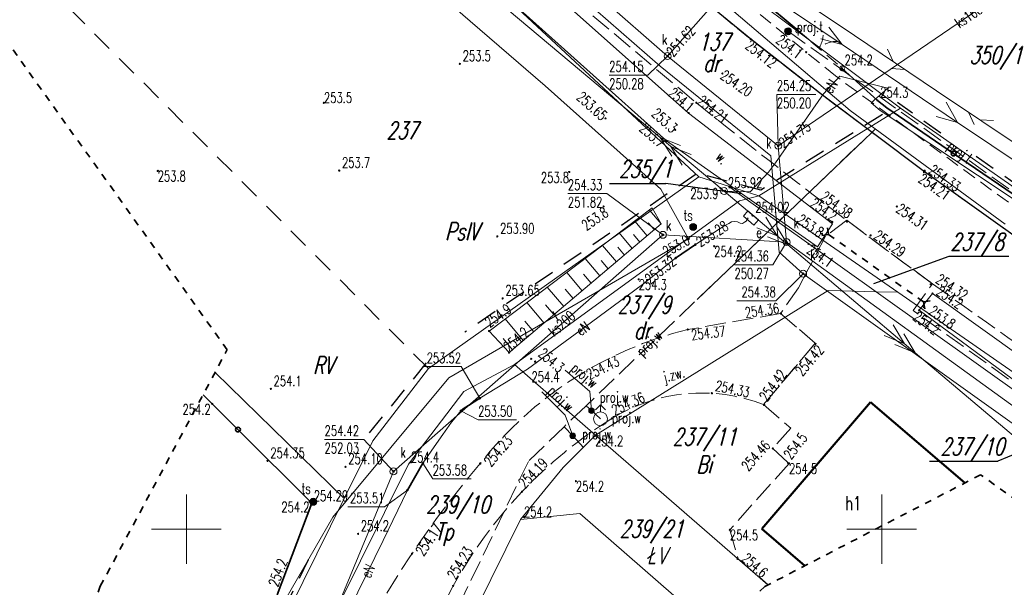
# Model space of a CAD drawing. Header units: metres. Extents: x 7443272 to 7443636, y 5636784 to 5637178.
# Tile 13 of 17: x 7443388 to 7443459, y 5637096 to 5637137. Entities that reach past the tile are written whole.
import ezdxf
from ezdxf.enums import TextEntityAlignment as Align

# ---------------------------------------------------------------- set-up
doc = ezdxf.new("R2010")
doc.units = ezdxf.units.M
doc.header["$MEASUREMENT"] = 0
for name, pattern in [('1', [0]), ('1_OTKC', [1.5, 1, -0.5]), ('1_OTKJ', [2, 1.5, -0.5]), ('1_OTKK', [0]), ('1_OTKR_A', [2, 1, -1]), ('1_OTKU', [2, 1.5, -0.5]), ('1_OTKZ_A', [1, 0.5, -0.5]), ('1_OTOB', [2, 1, -1]), ('1_OTOO', [7.5, 7.5]), ('1_OTRU', [0]), ('1_SUEP_A', [0]), ('1_SUKP', [0]), ('1_SULO', [0]), ('1_SUPP_P', [2, 1.5, -0.5]), ('1_SUTP_A', [0]), ('1_SUUP_P', [0]), ('1_SUWP', [0]), ('2_1', [0]), ('2_EGBN', [0]), ('2_EGBU_A', [0]), ('2_OTKC', [1.5, 1, -0.5]), ('2_OTKJ', [2, 1.5, -0.5]), ('2_OTKK', [0]), ('2_OTKR', [0]), ('2_OTKU', [2, 1.5, -0.5]), ('2_OTRU', [0]), ('2_OTRUG', [0]), ('2_SUEP_A', [0]), ('2_SUKP', [0]), ('2_SULO', [0]), ('2_SUPP_P', [2, 1.5, -0.5]), ('2_SUTP_A', [0]), ('2_SUUP_P', [0]), ('2_SUWP', [0]), ('3', [1, 0.5, -0.5]), ('3_EGBN', [0]), ('3_EGBU_A', [0]), ('4', [2.5, 1.5, -1]), ('GAO', [2.5, 1.5, -1])]:
    doc.linetypes.add(name, pattern=pattern)
doc.layers.get('0').update_dxf_attribs({"color": 250, "linetype": 'CONTINUOUS', "lineweight": 100})
for name, color, linetype, lineweight in [('EDZPD_L_0', 3, '1', 18), ('EGBB_E_T_0', 7, 'CONTINUOUS', 20), ('EGBB_L_0', 7, '2_EGBU_A', 50), ('EGBC_L_0', 7, '2_EGBN', 18), ('EPGPO_L_0', 3, 'GAO', 25), ('EUZOU_T_0', 96, 'CONTINUOUS', 25), ('EUZPU_L_4', 96, '4', 18), ('GRANICE_EWID_L_0', 3, '1', 18), ('KRZYZE_L_0', 7, '1', 0), ('NUMERY_DZIALEK_T_0', 3, 'CONTINUOUS', 25), ('P_SUT_E_T_0', 30, 'CONTINUOUS', 0), ('P_SUT_T_0', 30, 'CONTINUOUS', 18), ('P_SUTP_E_T_0', 30, 'CONTINUOUS', 0), ('P_SUTP_L_0', 30, '2_SUPP_P', 18), ('P_SUW_E_T_2', 5, 'CONTINUOUS', 0), ('P_SUW_E_T_6', 5, 'CONTINUOUS', 0), ('P_SUW_T_2', 5, 'CONTINUOUS', 18), ('P_SUW_T_5', 5, 'CONTINUOUS', 18), ('P_SUWP_E_T_0', 5, 'CONTINUOUS', 0), ('P_SUWP_L_0', 5, '2_SUPP_P', 18), ('SUE_E_T_1', 1, 'CONTINUOUS', 0), ('SUE_T_4', 1, 'CONTINUOUS', 18), ('SUEP_E_T_0', 1, 'CONTINUOUS', 0), ('SUEP_L_0', 1, '2_SUEP_A', 18), ('SUER_T_0', 1, 'CONTINUOUS', 18), ('SUK_E_T_4', 34, 'CONTINUOUS', 0), ('SUK_T_3', 34, 'CONTINUOUS', 18), ('SUKP_E_T_0', 34, 'CONTINUOUS', 0), ('SUKP_L_0', 34, '2_SUKP', 18), ('SUKR_T_0', 34, 'CONTINUOUS', 18), ('SUT_E_T_0', 30, 'CONTINUOUS', 0), ('SUT_T_0', 30, 'CONTINUOUS', 18), ('SUTP_E_T_0', 30, 'CONTINUOUS', 0), ('SUTP_L_0', 30, '2_SUTP_A', 18), ('SUTR_T_0', 30, 'CONTINUOUS', 18), ('SUWP_L_0', 5, '2_SUWP', 18), ('ZAKRES_L_2', 1, '3', 35)]:
    doc.layers.add(name, color=color, linetype=linetype, lineweight=lineweight)
for name, color, linetype, lineweight, true_color in [('OTK_E_T_0', 7, 'CONTINUOUS', 0, 0x7d7d7d), ('OTK_E_T_4', 7, 'CONTINUOUS', 0, 0x7d7d7d), ('OTK_L_0', 7, '1_OTKJ', 18, 0x7d7d7d), ('OTK_L_1', 7, '1_OTKK', 25, 0x7d7d7d), ('OTK_L_2', 7, '1_OTKC', 18, 0x7d7d7d), ('OTK_L_4', 7, '1_OTKU', 18, 0x7d7d7d), ('OTK_L_5', 7, '1_OTKR_A', 18, 0x7d7d7d), ('OTK_L_8', 7, '1_OTKZ_A', 35, 0x7d7d7d), ('OTO_L_0', 7, '1_OTOO', 35, 0x7d7d7d), ('OTO_L_1', 7, '1_OTOB', 18, 0x7d7d7d), ('OTR_L_0', 7, '1_OTRU', 18, 0x7d7d7d), ('OTR_T_0', 7, 'CONTINUOUS', 18, 0x7d7d7d), ('OTR_T_1', 7, 'CONTINUOUS', 18, 0x7d7d7d), ('P_SUL_L_1', 7, '2_SUUP_P', 35, 0x7d7d7d), ('SUL_L_1', 7, '2_SULO', 35, 0x7d7d7d), ('SUP_T_2', 7, 'CONTINUOUS', 18, 0x7d7d7d)]:
    doc.layers.add(name, color=color, linetype=linetype, lineweight=lineweight, true_color=true_color)
doc.styles.get("Standard").update_dxf_attribs({"font": 'Simplex.SHX', "width": 0.75})

# ---------------------------------------------------------------- blocks, each defined once
blk = doc.blocks.new('1_SUTK')
at = {"linetype": 'Continuous'}
for radius in [0.25, 0.225, 0.2, 0.175, 0.15, 0.125, 0.1, 0.075, 0.05, 0.025, 0.00715]:
    blk.add_circle((0, 0), radius, dxfattribs=at)
blk = doc.blocks.new('1_SUWH')
at = {"linetype": 'Continuous'}
for p, q in [((0, 1), (-0.35355, 0.64645)), ((0, 1), (0.35355, 0.64645)), ((0, 0.5), (0, 1))]:
    blk.add_line(p, q, dxfattribs=at)
blk.add_circle((0, 0), 0.5, dxfattribs=at)
blk = doc.blocks.new('1_SUWW')
at = {"linetype": 'Continuous'}
for radius in [0.2, 0.175, 0.15, 0.125, 0.1, 0.075, 0.05, 0.025, 0.00715]:
    blk.add_circle((0, 0), radius, dxfattribs=at)
blk = doc.blocks.new('1_SUES')
at = {"linetype": 'Continuous'}
for p, q in [((0.5, 0.25), (-0.5, 0.25)), ((-0.5, 0.25), (-0.5, -0.25)), ((0.5, -0.25), (0.5, 0.25)), ((-0.5, -0.25), (0.5, -0.25))]:
    blk.add_line(p, q, dxfattribs=at)
blk = doc.blocks.new('1_SUPS')
at = {"linetype": 'Continuous'}
blk.add_circle((0, 0), 0.0625, dxfattribs=at)
blk = doc.blocks.new('1_SUKS')
at = {"linetype": 'Continuous'}
blk.add_circle((0, 0), 0.25, dxfattribs=at)
blk = doc.blocks.new('1_SUPP')
at = {"linetype": 'Continuous'}
blk.add_circle((0, 0), 0.25, dxfattribs=at)
blk = doc.blocks.new('2_OTRN')
at = {"linetype": 'Continuous'}
blk.add_circle((0, 0), 0.045, dxfattribs=at)
blk = doc.blocks.new('2_OTRS')
at = {"linetype": 'Continuous'}
blk.add_circle((0, 0), 0.045, dxfattribs=at)

msp = doc.modelspace()

# ---------------------------------------------------------------- linework, layer by layer
at = {"layer": 'EDZPD_L_0', "linetype": '1'}
for p, q in [((7443436.85, 5637125.32), (7443417.4, 5637111.54)), ((7443402.058, 5637111.267), (7443411.355, 5637102.19)), ((7443417.4, 5637111.54), (7443413.41, 5637106.34)), ((7443413.41, 5637106.34), (7443411.355, 5637102.19)), ((7443411.355, 5637102.19), (7443404.03, 5637087.4))]:
    msp.add_line(p, q, dxfattribs=at)
at = {"layer": 'EGBB_L_0', "linetype": '3_EGBU_A'}
for p, q in [((7443449.19, 5637109.12), (7443441.39, 5637100.02)), ((7443455.971, 5637103.316), (7443449.19, 5637109.12)), ((7443441.39, 5637100.02), (7443444.482, 5637097.369))]:
    msp.add_line(p, q, dxfattribs=at)
at = {"layer": 'EGBC_L_0', "linetype": '3_EGBN'}
for p, q in [((7443449.19, 5637109.12), (7443441.39, 5637100.02)), ((7443455.971, 5637103.316), (7443449.19, 5637109.12)), ((7443441.39, 5637100.02), (7443444.482, 5637097.369))]:
    msp.add_line(p, q, dxfattribs=at)
at = {"layer": 'EPGPO_L_0', "linetype": 'GAO'}
for p, q in [((7443454.246, 5637128.466), (7443451.137, 5637130.665)), ((7443450.063, 5637129.816), (7443441.313, 5637124.369)), ((7443456.796, 5637126.809), (7443463.131, 5637122.381)), ((7443456.796, 5637126.809), (7443463.131, 5637122.381)), ((7443436.646, 5637125.511), (7443420.022, 5637114.15)), ((7443441.313, 5637124.369), (7443436.831, 5637125.557)), ((7443417.246, 5637111.946), (7443412.948, 5637106.684)), ((7443408.761, 5637097.785), (7443403.373, 5637086.738))]:
    msp.add_line(p, q, dxfattribs=at)
at = {"layer": 'EUZPU_L_4', "linetype": '4'}
msp.add_line((7443417.4, 5637111.54), (7443381.045, 5637148.017), dxfattribs=at)
at = {"layer": 'GRANICE_EWID_L_0', "linetype": '1'}
for p, q in [((7443423.15, 5637138.08), (7443436.85, 5637125.32)), ((7443451.34, 5637130.26), (7443441.08, 5637137.95)), ((7443451.34, 5637130.26), (7443441.17, 5637123.97)), ((7443478.16, 5637111.58), (7443451.34, 5637130.26)), ((7443438.99, 5637124.65), (7443436.85, 5637125.32)), ((7443441.17, 5637123.97), (7443438.99, 5637124.65)), ((7443438.99, 5637124.65), (7443440.26, 5637123.73)), ((7443441.17, 5637123.97), (7443440.26, 5637123.73)), ((7443441.17, 5637123.97), (7443451.17, 5637117.03)), ((7443423.59, 5637111.83), (7443439.78, 5637123.6)), ((7443440.26, 5637123.73), (7443439.78, 5637123.6)), ((7443440.26, 5637123.73), (7443449.59, 5637117.07)), ((7443429.43, 5637106.75), (7443446.16, 5637117.16)), ((7443449.59, 5637117.07), (7443446.16, 5637117.16)), ((7443451.17, 5637117.03), (7443449.59, 5637117.07)), ((7443449.59, 5637117.07), (7443468.99, 5637103.23)), ((7443451.17, 5637117.03), (7443604.27, 5637010.81)), ((7443423.59, 5637111.83), (7443419.95, 5637109.89)), ((7443429.43, 5637106.75), (7443423.59, 5637111.83)), ((7443419.95, 5637109.89), (7443415.96, 5637104.68)), ((7443429.43, 5637106.75), (7443427.09, 5637104.42)), ((7443441.805, 5637095.983), (7443429.43, 5637106.75)), ((7443415.96, 5637104.68), (7443407.36, 5637087.29)), ((7443427.09, 5637104.42), (7443424.03, 5637100.69)), ((7443414.05, 5637080.53), (7443424.03, 5637100.69)), ((7443424.03, 5637100.69), (7443428.3, 5637101.11)), ((7443428.3, 5637101.11), (7443438.128, 5637092.558))]:
    msp.add_line(p, q, dxfattribs=at)
at = {"layer": 'KRZYZE_L_0', "linetype": '1'}
for p, q in [((7443400, 5637097.5), (7443400, 5637102.5)), ((7443450, 5637097.5), (7443450, 5637102.5)), ((7443397.5, 5637100), (7443402.5, 5637100)), ((7443447.5, 5637100), (7443452.5, 5637100))]:
    msp.add_line(p, q, dxfattribs=at)
at = {"layer": 'NUMERY_DZIALEK_T_0', "linetype": 'Continuous'}
for p, q in [((7443430.416, 5637124.858), (7443434.487, 5637124.858)), ((7443439.95, 5637124.12), (7443434.487, 5637124.858)), ((7443449.431, 5637117.663), (7443454.841, 5637119.616)), ((7443454.841, 5637119.616), (7443459.138, 5637119.616)), ((7443464.13, 5637107.288), (7443458.359, 5637104.891)), ((7443453.428, 5637104.891), (7443458.359, 5637104.891))]:
    msp.add_line(p, q, dxfattribs=at)
at = {"layer": 'OTK_L_0', "linetype": '2_OTKJ'}
for p, q in [((7443440.579, 5637135.222), (7443432.701, 5637141.731)), ((7443426.16, 5637139.49), (7443436.67, 5637130.658)), ((7443445.746, 5637131.203), (7443440.579, 5637135.222)), ((7443453.088, 5637125.696), (7443445.746, 5637131.203)), ((7443469.555, 5637113.921), (7443453.088, 5637125.696)), ((7443442.731, 5637115.499), (7443436.063, 5637114.354)), ((7443445.222, 5637113.367), (7443442.731, 5637115.499)), ((7443441.505, 5637108.96), (7443445.222, 5637113.367)), ((7443411.131, 5637080.443), (7443419.184, 5637095.911))]:
    msp.add_line(p, q, dxfattribs=at)
for centre, radius, start, end in [((7443693.73, 5637448.639), 408.891, 231.04753, 234.04696), ((7443693.73, 5637448.639), 408.891, 234.04696, 236.17766), ((7443442.532, 5637087.953), 27.182, 103.76876, 141.94144), ((7443437.061, 5637097.456), 12.332, 68.87755, 121.60035), ((7443447.966, 5637080.075), 32.851, 121.91526, 151.18026), ((7443474.622, 5637059.063), 70.322, 139.52442, 161.42004)]:
    msp.add_arc(centre, radius, start, end, dxfattribs=at)
at = {"layer": 'OTK_L_1', "linetype": '2_OTKK'}
for p, q in [((7443440.579, 5637135.222), (7443432.701, 5637141.731)), ((7443445.746, 5637131.203), (7443440.579, 5637135.222)), ((7443453.088, 5637125.696), (7443445.746, 5637131.203)), ((7443469.555, 5637113.921), (7443453.088, 5637125.696))]:
    msp.add_line(p, q, dxfattribs=at)
at = {"layer": 'OTK_L_2', "linetype": '2_OTKC'}
for p, q in [((7443446.678, 5637132.582), (7443433.833, 5637143.058)), ((7443432.701, 5637141.731), (7443440.579, 5637135.222)), ((7443440.579, 5637135.222), (7443445.746, 5637131.203)), ((7443466.381, 5637118.189), (7443446.678, 5637132.582)), ((7443445.746, 5637131.203), (7443453.088, 5637125.696)), ((7443453.088, 5637125.696), (7443469.555, 5637113.921))]:
    msp.add_line(p, q, dxfattribs=at)
at = {"layer": 'OTK_L_4', "linetype": '2_OTKU'}
for p, q in [((7443447.481, 5637122.214), (7443445.963, 5637121.062)), ((7443445.963, 5637121.062), (7443444.721, 5637118.686)), ((7443444.721, 5637118.686), (7443444.022, 5637117.349)), ((7443452.258, 5637115.724), (7443453.661, 5637117.643)), ((7443444.022, 5637117.349), (7443442.731, 5637115.499)), ((7443442.731, 5637115.499), (7443445.222, 5637113.367)), ((7443467.242, 5637104.949), (7443452.258, 5637115.724)), ((7443445.222, 5637113.367), (7443441.505, 5637108.96)), ((7443441.39, 5637100.02), (7443449.19, 5637109.12)), ((7443449.19, 5637109.12), (7443455.971, 5637103.316)), ((7443441.505, 5637108.96), (7443443.47, 5637107.247)), ((7443443.47, 5637107.247), (7443442.154, 5637105.813)), ((7443442.154, 5637105.813), (7443443.335, 5637104.719)), ((7443443.335, 5637104.719), (7443439.081, 5637099.952)), ((7443439.081, 5637099.952), (7443439.669, 5637097.862)), ((7443444.482, 5637097.369), (7443441.39, 5637100.02)), ((7443439.669, 5637097.862), (7443441.833, 5637095.998))]:
    msp.add_line(p, q, dxfattribs=at)
msp.add_arc((7443693.73, 5637448.639), 408.891, 232.9699, 234.04696, dxfattribs=at)
at = {"layer": 'OTK_L_5', "linetype": '2_OTKR'}
for p, q in [((7443436.115, 5637129.92), (7443410.47, 5637152.68)), ((7443415.295, 5637145.144), (7443434.517, 5637127.921)), ((7443446.451, 5637121.947), (7443436.115, 5637129.92)), ((7443434.517, 5637127.921), (7443445.376, 5637120.303)), ((7443445.376, 5637120.303), (7443446.451, 5637121.947)), ((7443453.65, 5637116.94), (7443452.7, 5637115.75)), ((7443468.7, 5637106.14), (7443453.65, 5637116.94)), ((7443452.7, 5637115.75), (7443467.29, 5637104.93))]:
    msp.add_line(p, q, dxfattribs=at)
at = {"layer": 'OTK_L_8', "linetype": '2_OTKJ'}
for p, q in [((7443446.183, 5637121.186), (7443445.695, 5637121.104)), ((7443446.183, 5637121.186), (7443446.1, 5637121.674)), ((7443446.59, 5637120.897), (7443446.183, 5637121.186)), ((7443447.392, 5637120.327), (7443446.991, 5637120.612)), ((7443448.194, 5637119.757), (7443447.793, 5637120.042)), ((7443448.996, 5637119.187), (7443448.595, 5637119.472)), ((7443449.798, 5637118.617), (7443449.397, 5637118.902)), ((7443450.601, 5637118.048), (7443450.2, 5637118.332)), ((7443451.403, 5637117.478), (7443451.002, 5637117.763)), ((7443452.205, 5637116.908), (7443451.804, 5637117.193)), ((7443453.007, 5637116.338), (7443452.606, 5637116.623)), ((7443453.495, 5637116.421), (7443453.007, 5637116.338)), ((7443453.089, 5637115.85), (7443453.007, 5637116.338))]:
    msp.add_line(p, q, dxfattribs=at)
at = {"layer": 'OTO_L_0'}
for p, q in [((7443443.988, 5637135.845), (7443441.294, 5637138.128)), ((7443449.694, 5637130.826), (7443447.162, 5637133.133)), ((7443450.362, 5637130.285), (7443449.694, 5637130.826)), ((7443455.172, 5637127.009), (7443450.362, 5637130.285)), ((7443459.981, 5637123.732), (7443455.172, 5637127.009)), ((7443403.709, 5637107.156), (7443401.196, 5637109.662)), ((7443409.02, 5637101.86), (7443403.709, 5637107.156)), ((7443406.525, 5637095.271), (7443409.02, 5637101.86))]:
    msp.add_line(p, q, dxfattribs=at)
for centre in [(7443455.172, 5637127.009), (7443403.709, 5637107.156)]:
    msp.add_circle(centre, 0.17, dxfattribs=at)
at = {"layer": 'OTO_L_1'}
for p, q in [((7443443.988, 5637135.845), (7443445.1, 5637134.895)), ((7443444.91, 5637135.057), (7443446.05, 5637134.083)), ((7443446.05, 5637134.083), (7443447.162, 5637133.133))]:
    msp.add_line(p, q, dxfattribs=at)
for centre in [(7443443.988, 5637135.845), (7443447.162, 5637133.133)]:
    msp.add_circle(centre, 0.17, dxfattribs=at)
for centre, start, end in [((7443443.794, 5637135.647), 327.43247, 11.50685), ((7443446.806, 5637133.073), 87.4692, 131.54357)]:
    msp.add_arc(centre, 2, start, end, dxfattribs=at)
at = {"layer": 'OTR_L_0', "linetype": '2_OTRU'}
for p, q in [((7443433.5, 5637123.09), (7443421.766, 5637114.245)), ((7443434.15, 5637121.94), (7443433.5, 5637123.09)), ((7443421.766, 5637114.245), (7443423.2, 5637112.69))]:
    msp.add_line(p, q, dxfattribs=at)
at = {"layer": 'OTR_L_0', "linetype": '2_1'}
for p, q in [((7443434.15, 5637121.94), (7443433.304, 5637122.942)), ((7443433.134, 5637121.082), (7443432.24, 5637122.14)), ((7443433.649, 5637121.517), (7443433.214, 5637122.032)), ((7443432.061, 5637120.175), (7443431.117, 5637121.293)), ((7443432.605, 5637120.635), (7443432.145, 5637121.179)), ((7443430.928, 5637119.218), (7443429.93, 5637120.399)), ((7443431.502, 5637119.703), (7443431.017, 5637120.278)), ((7443429.73, 5637118.206), (7443428.676, 5637119.454)), ((7443430.337, 5637118.719), (7443429.824, 5637119.326)), ((7443428.465, 5637117.138), (7443427.352, 5637118.456)), ((7443429.106, 5637117.679), (7443428.565, 5637118.321)), ((7443427.129, 5637116.009), (7443425.954, 5637117.401)), ((7443427.807, 5637116.581), (7443427.235, 5637117.259)), ((7443425.718, 5637114.817), (7443424.476, 5637116.288)), ((7443426.433, 5637115.421), (7443425.829, 5637116.137)), ((7443424.227, 5637113.558), (7443422.915, 5637115.111)), ((7443424.983, 5637114.196), (7443424.345, 5637114.952)), ((7443423.451, 5637112.902), (7443422.777, 5637113.7))]:
    msp.add_line(p, q, dxfattribs=at)
at = {"layer": 'OTR_L_0', "linetype": '2_OTRUG'}
msp.add_line((7443423.2, 5637112.69), (7443434.15, 5637121.94), dxfattribs=at)
at = {"layer": 'P_SUL_L_1', "linetype": '1_SUUP_P'}
msp.add_line((7443448.79, 5637128.05), (7443436.73, 5637116.514), dxfattribs=at)
at = {"layer": 'P_SUTP_L_0', "linetype": '1_SUPP_P'}
msp.add_line((7443443.268, 5637135.798), (7443475.948, 5637112.449), dxfattribs=at)
at = {"layer": 'P_SUWP_E_T_0', "linetype": 'Continuous'}
for p, q in [((7443427.227, 5637111.437), (7443429.016, 5637109.896)), ((7443425.555, 5637109.864), (7443427.235, 5637108.204)), ((7443429.127, 5637108.518), (7443429.016, 5637109.896)), ((7443427.779, 5637106.708), (7443427.235, 5637108.204))]:
    msp.add_line(p, q, dxfattribs=at)
at = {"layer": 'P_SUWP_L_0', "linetype": '1_SUPP_P'}
for p, q in [((7443449.548, 5637128.776), (7443428.737, 5637108.869)), ((7443428.737, 5637108.869), (7443427.163, 5637107.362)), ((7443429.127, 5637108.518), (7443428.737, 5637108.869)), ((7443429.781, 5637107.929), (7443429.127, 5637108.518)), ((7443427.163, 5637107.362), (7443424.593, 5637104.868)), ((7443427.779, 5637106.708), (7443427.163, 5637107.362)), ((7443428.565, 5637105.873), (7443427.779, 5637106.708)), ((7443424.593, 5637104.868), (7443417.551, 5637090.282))]:
    msp.add_line(p, q, dxfattribs=at)
at = {"layer": 'SUEP_L_0', "linetype": '1_SUEP_A'}
for p, q in [((7443443.009, 5637137.632), (7443447.155, 5637134.838)), ((7443434.067, 5637128.16), (7443423.205, 5637137.257)), ((7443446.191, 5637136.091), (7443447.155, 5637134.838)), ((7443447.155, 5637134.838), (7443445.632, 5637135.262)), ((7443447.155, 5637134.838), (7443455.448, 5637129.25)), ((7443446.993, 5637132.581), (7443445.824, 5637131.3)), ((7443450.434, 5637131.695), (7443446.993, 5637132.581)), ((7443449.243, 5637130.661), (7443450.434, 5637131.695)), ((7443445.824, 5637131.3), (7443442.359, 5637126.336)), ((7443449.896, 5637130.104), (7443449.243, 5637130.661)), ((7443454.623, 5637130.71), (7443455.448, 5637129.25)), ((7443478.522, 5637111.01), (7443449.896, 5637130.104)), ((7443455.448, 5637129.25), (7443453.925, 5637129.673)), ((7443455.448, 5637129.25), (7443463.741, 5637123.661)), ((7443438.667, 5637124.307), (7443434.067, 5637128.16)), ((7443434.896, 5637126.813), (7443434.067, 5637128.16)), ((7443434.067, 5637128.16), (7443435.538, 5637127.58)), ((7443435.662, 5637126.171), (7443434.833, 5637127.517)), ((7443434.833, 5637127.517), (7443436.304, 5637126.938)), ((7443442.359, 5637126.336), (7443441.85, 5637125.675)), ((7443441.85, 5637125.675), (7443440.551, 5637124.243)), ((7443443.247, 5637120.432), (7443438.667, 5637124.307)), ((7443440.551, 5637124.243), (7443438.667, 5637124.307)), ((7443442.484, 5637121.078), (7443441.661, 5637122.428)), ((7443438.72, 5637121.83), (7443436.6, 5637120.46)), ((7443439.01, 5637121.98), (7443438.72, 5637121.83)), ((7443439.19, 5637122.1), (7443439.01, 5637121.98)), ((7443439.4, 5637122.12), (7443439.19, 5637122.1)), ((7443439.62, 5637122.09), (7443439.4, 5637122.12)), ((7443439.81, 5637121.99), (7443439.62, 5637122.09)), ((7443440, 5637121.97), (7443439.81, 5637121.99)), ((7443440.14, 5637122.07), (7443440, 5637121.97)), ((7443440.25, 5637122.14), (7443440.14, 5637122.07)), ((7443440.393, 5637122.375), (7443440.25, 5637122.14)), ((7443443.247, 5637120.432), (7443442.425, 5637121.782)), ((7443441.016, 5637121.665), (7443442.484, 5637121.078)), ((7443441.779, 5637121.019), (7443443.247, 5637120.432)), ((7443436.6, 5637120.46), (7443435.18, 5637119.49)), ((7443452.408, 5637112.681), (7443443.247, 5637120.432)), ((7443435.18, 5637119.49), (7443432.79, 5637117.6)), ((7443432.79, 5637117.6), (7443429.14, 5637114.89)), ((7443429.14, 5637114.89), (7443424.53, 5637111.5)), ((7443451.645, 5637113.327), (7443450.823, 5637114.678)), ((7443452.408, 5637112.681), (7443451.586, 5637114.032)), ((7443450.177, 5637113.914), (7443451.645, 5637113.327)), ((7443450.94, 5637113.268), (7443452.408, 5637112.681)), ((7443461.57, 5637104.931), (7443452.408, 5637112.681)), ((7443424.53, 5637111.5), (7443421.11, 5637109.41)), ((7443421.11, 5637109.41), (7443420.29, 5637108.9)), ((7443419.74, 5637108.5), (7443419.45, 5637108.15)), ((7443419.91, 5637108.64), (7443419.74, 5637108.5)), ((7443420.29, 5637108.9), (7443419.91, 5637108.64)), ((7443419.06, 5637107.7), (7443418.73, 5637107.21)), ((7443419.45, 5637108.15), (7443419.06, 5637107.7)), ((7443418.73, 5637107.21), (7443418.31, 5637106.63)), ((7443418.31, 5637106.63), (7443417.59, 5637105.61)), ((7443417.59, 5637105.61), (7443417.01, 5637104.73)), ((7443417.01, 5637104.73), (7443415.89, 5637102.81)), ((7443415.89, 5637102.81), (7443414.14, 5637099.18)), ((7443414.14, 5637099.18), (7443411.35, 5637093.51))]:
    msp.add_line(p, q, dxfattribs=at)
at = {"layer": 'SUER_T_0', "linetype": 'Continuous'}
for p, q in [((7443416.985, 5637111.685), (7443419.754, 5637111.685)), ((7443421.11, 5637109.41), (7443419.754, 5637111.685)), ((7443419.74, 5637108.5), (7443420.978, 5637107.858)), ((7443420.978, 5637107.858), (7443423.747, 5637107.858)), ((7443417.01, 5637104.73), (7443417.71, 5637103.614)), ((7443417.71, 5637103.614), (7443420.478, 5637103.614)), ((7443415.89, 5637102.81), (7443414.243, 5637101.613)), ((7443411.61, 5637101.613), (7443414.243, 5637101.613))]:
    msp.add_line(p, q, dxfattribs=at)
at = {"layer": 'SUKP_L_0', "linetype": '1_SUKP'}
for p, q in [((7443420.045, 5637146.743), (7443434.6, 5637134.018)), ((7443434.6, 5637134.018), (7443445.875, 5637146.784)), ((7443419.506, 5637146.022), (7443434.061, 5637133.298)), ((7443458.536, 5637138.46), (7443442.559, 5637127.566)), ((7443434.6, 5637134.018), (7443442.559, 5637127.566)), ((7443434.061, 5637133.298), (7443442.019, 5637126.845)), ((7443442.559, 5637127.566), (7443443.157, 5637120.636)), ((7443442.019, 5637126.845), (7443442.617, 5637119.915)), ((7443414.89, 5637104.15), (7443434.27, 5637121.16)), ((7443434.27, 5637121.16), (7443443.157, 5637120.636)), ((7443443.157, 5637120.636), (7443482.025, 5637092.51)), ((7443442.617, 5637119.915), (7443444.349, 5637118.367)), ((7443444.349, 5637118.367), (7443481.516, 5637091.769)), ((7443403, 5637075.47), (7443414.89, 5637104.15))]:
    msp.add_line(p, q, dxfattribs=at)
at = {"layer": 'SUKR_T_0', "linetype": 'Continuous'}
for p, q in [((7443434.6, 5637134.018), (7443433.176, 5637132.642)), ((7443430.407, 5637132.642), (7443433.176, 5637132.642)), ((7443442.559, 5637127.566), (7443442.458, 5637131.26)), ((7443442.458, 5637131.26), (7443445.254, 5637131.26)), ((7443427.434, 5637124.13), (7443430.229, 5637124.13)), ((7443434.27, 5637121.16), (7443430.229, 5637124.13)), ((7443443.157, 5637120.636), (7443442.182, 5637119.005)), ((7443439.413, 5637119.005), (7443442.182, 5637119.005)), ((7443444.349, 5637118.367), (7443442.386, 5637116.423)), ((7443439.591, 5637116.423), (7443442.386, 5637116.423)), ((7443409.937, 5637106.447), (7443412.76, 5637106.447)), ((7443414.89, 5637104.15), (7443412.76, 5637106.447))]:
    msp.add_line(p, q, dxfattribs=at)
at = {"layer": 'SUL_L_1', "linetype": '1_SULO'}
for p, q in [((7443435.18, 5637119.49), (7443436.6, 5637120.46)), ((7443420.29, 5637108.9), (7443421.11, 5637109.41)), ((7443419.74, 5637108.5), (7443419.91, 5637108.64)), ((7443419.91, 5637108.64), (7443420.29, 5637108.9)), ((7443415.89, 5637102.81), (7443417.01, 5637104.73))]:
    msp.add_line(p, q, dxfattribs=at)
at = {"layer": 'SUTP_L_0', "linetype": '1_SUTP_A'}
for p, q in [((7443425.791, 5637131.868), (7443405.91, 5637149.086)), ((7443448.054, 5637135.483), (7443444.651, 5637137.772)), ((7443453.947, 5637131.522), (7443448.054, 5637135.483)), ((7443450.835, 5637133.614), (7443450.408, 5637134.503)), ((7443451.664, 5637133.056), (7443450.68, 5637133.116)), ((7443434.12, 5637124.436), (7443425.791, 5637131.868)), ((7443466.394, 5637123.152), (7443453.947, 5637131.522)), ((7443456.655, 5637129.098), (7443456.229, 5637129.988)), ((7443458.043, 5637129.37), (7443457.059, 5637129.43)), ((7443436.104, 5637120.868), (7443434.12, 5637124.436)), ((7443418.874, 5637110.866), (7443436.104, 5637120.868)), ((7443410.524, 5637100.864), (7443418.874, 5637110.866)), ((7443399.087, 5637081.045), (7443410.524, 5637100.864))]:
    msp.add_line(p, q, dxfattribs=at)
at = {"layer": 'SUWP_L_0', "linetype": '1_SUWP'}
for p, q in [((7443447.741, 5637130.103), (7443429.362, 5637145.756)), ((7443458.884, 5637121.924), (7443447.741, 5637130.103))]:
    msp.add_line(p, q, dxfattribs=at)
at = {"layer": 'ZAKRES_L_2', "linetype": '3'}
for p, q in [((7443402.933, 5637112.898), (7443379.656, 5637145.5)), ((7443393.806, 5637095.889), (7443402.919, 5637112.872)), ((7443402.919, 5637112.872), (7443402.928, 5637112.884)), ((7443402.928, 5637112.884), (7443402.933, 5637112.898)), ((7443457.112, 5637103.907), (7443441.605, 5637095.88)), ((7443589.953, 5637009.056), (7443457.112, 5637103.907)), ((7443393.655, 5637095.455), (7443393.806, 5637095.889)), ((7443441.605, 5637095.88), (7443436.661, 5637091.155))]:
    msp.add_line(p, q, dxfattribs=at)

# ---------------------------------------------------------------- block references
at = {"layer": 'OTR_T_0'}
for p in [(7443440.579, 5637135.222), (7443438.541, 5637132.758), (7443436.67, 5637130.658), (7443430.141, 5637129.537), (7443453.04, 5637125.67), (7443453.09, 5637125.77), (7443438.744, 5637124.329), (7443451.09, 5637123.2), (7443440.709, 5637122.557), (7443447.5, 5637122.11), (7443422.356, 5637121.045), (7443449.2, 5637121.12), (7443453.523, 5637117.595), (7443422.74, 5637116.59), (7443442.75, 5637115.496), (7443436.063, 5637114.354), (7443445.236, 5637113.312), (7443428.462, 5637111.21), (7443437.79, 5637109.767), (7443441.54, 5637108.928), (7443430.599, 5637107.96), (7443442.174, 5637105.801), (7443405.835, 5637104.898), (7443421.13, 5637104.71), (7443411.444, 5637104.476), (7443424.131, 5637102.682), (7443408.959, 5637101.818), (7443416.221, 5637098.234), (7443419.184, 5637095.911)]:
    msp.add_blockref('2_OTRS', p, dxfattribs=at)
at = {"layer": 'OTR_T_1'}
for p in [(7443444.57, 5637134.29), (7443419.67, 5637133.46), (7443447.13, 5637133.15), (7443409.89, 5637130.65), (7443449.69, 5637130.83), (7443436.115, 5637129.92), (7443435.142, 5637128.711), (7443434.517, 5637127.921), (7443397.938, 5637125.756), (7443410.99, 5637125.78), (7443427.53, 5637125.68), (7443438.41, 5637124.52), (7443430.005, 5637123.194), (7443446.447, 5637122.09), (7443445.706, 5637121.238), (7443437.957, 5637120.34), (7443444.74, 5637120.512), (7443432.524, 5637117.958), (7443453.65, 5637116.94), (7443452.7, 5637115.75), (7443453.03, 5637115.96), (7443423.2, 5637112.69), (7443424.8, 5637112.24), (7443425.072, 5637112.043), (7443406.07, 5637110.08), (7443401.86, 5637109), (7443429.391, 5637106.709), (7443416.15, 5637104.8), (7443443.28, 5637104.74), (7443443.335, 5637104.719), (7443428.013, 5637103.45), (7443408.854, 5637101.958), (7443424.28, 5637100.86), (7443439.081, 5637099.952), (7443412.34, 5637099.66), (7443439.63, 5637097.86)]:
    msp.add_blockref('2_OTRN', p, dxfattribs=at)
at = {"layer": 'OTR_T_1', "rotation": 0.06673459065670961}
msp.add_blockref('2_OTRN', (7443421.766, 5637114.245), dxfattribs=at)
at = {"layer": 'P_SUT_T_0'}
msp.add_blockref('1_SUTK', (7443443.268, 5637135.798), dxfattribs=at)
at = {"layer": 'P_SUW_T_2'}
msp.add_blockref('1_SUWH', (7443429.781, 5637107.929), dxfattribs=at)
at = {"layer": 'P_SUW_T_5'}
for p in [(7443429.127, 5637108.518), (7443427.779, 5637106.708)]:
    msp.add_blockref('1_SUWW', p, dxfattribs=at)
at = {"layer": 'SUE_T_4', "rotation": 319.9532587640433}
msp.add_blockref('1_SUES', (7443440.593, 5637122.379), dxfattribs=at)
at = {"layer": 'SUER_T_0'}
for p in [(7443436.6, 5637120.46), (7443435.18, 5637119.49), (7443421.11, 5637109.41), (7443419.74, 5637108.5), (7443417.01, 5637104.73), (7443415.89, 5637102.81)]:
    msp.add_blockref('1_SUPS', p, dxfattribs=at)
at = {"layer": 'SUK_T_3'}
for p in [(7443434.6, 5637134.018), (7443442.559, 5637127.566), (7443434.27, 5637121.16), (7443443.157, 5637120.636), (7443444.349, 5637118.367), (7443414.89, 5637104.15)]:
    msp.add_blockref('1_SUKS', p, dxfattribs=at)
at = {"layer": 'SUKR_T_0'}
for p in [(7443434.6, 5637134.018), (7443434.726, 5637134.161), (7443442.559, 5637127.566), (7443442.727, 5637127.681), (7443434.27, 5637121.16), (7443443.157, 5637120.636), (7443444.349, 5637118.367), (7443414.89, 5637104.15)]:
    msp.add_blockref('1_SUPS', p, dxfattribs=at)
at = {"layer": 'SUP_T_2'}
msp.add_blockref('1_SUPP', (7443438.667, 5637124.307), dxfattribs=at)
at = {"layer": 'SUT_T_0'}
for p in [(7443436.443, 5637121.728), (7443409.123, 5637101.963)]:
    msp.add_blockref('1_SUTK', p, dxfattribs=at)
at = {"layer": 'SUTR_T_0'}
msp.add_blockref('1_SUPS', (7443436.104, 5637120.868), dxfattribs=at)

# ---------------------------------------------------------------- texts
at = {"layer": 'EGBB_E_T_0', "width": 0.7}
msp.add_text('h1', height=1, dxfattribs=at).set_placement((7443447.369, 5637101.364))
at = {"layer": 'EUZOU_T_0', "oblique": 15, "width": 0.7}
for s, p in [('dr', (7443437.162, 5637134.14)), ('PsIV', (7443418.61, 5637122.038)), ('dr', (7443432.177, 5637114.917)), ('RV', (7443409.117, 5637112.404)), ('Bi', (7443436.685, 5637105.274)), ('Tp', (7443417.885, 5637100.458)), ('ŁV', (7443433.096, 5637098.715))]:
    msp.add_text(s, height=1.25, dxfattribs=at).set_placement(p, align=Align.TOP_LEFT)
at = {"layer": 'NUMERY_DZIALEK_T_0', "oblique": 15, "width": 0.7}
for s, p in [('137', (7443436.814, 5637135.669)), ('350/1', (7443456.308, 5637134.712)), ('237/8', (7443454.952, 5637121.282)), ('237/9', (7443431.016, 5637116.754)), ('237/11', (7443434.974, 5637107.267)), ('239/10', (7443417.234, 5637102.385)), ('239/21', (7443431.162, 5637100.646))]:
    msp.add_text(s, height=1.25, dxfattribs=at).set_placement(p, align=Align.TOP_LEFT)
msp.add_text('237', height=1.25, rotation=0.07113, dxfattribs=at).set_placement((7443414.385, 5637129.293), align=Align.TOP_LEFT)
for s, p in [('235/1', (7443434.934, 5637126.525)), ('237/10', (7443458.806, 5637106.557))]:
    msp.add_text(s, height=1.25, dxfattribs=at).set_placement(p, align=Align.TOP_RIGHT)
at = {"layer": 'OTK_E_T_0', "width": 0.7}
msp.add_text('j.zw.', height=0.75, rotation=14.13605, dxfattribs=at).set_placement((7443435.088, 5637111.005), align=Align.MIDDLE)
at = {"layer": 'OTK_E_T_4', "width": 0.7}
msp.add_text('w.', height=0.75, rotation=313.36342, dxfattribs=at).set_placement((7443438.527, 5637126.682), align=Align.MIDDLE)
at = {"layer": 'OTR_T_0', "width": 0.7}
for s, rotation, p in [('254.12', 322.12348, (7443440.579, 5637135.222)), ('254.21', 325.28728, (7443452.982, 5637125.629)), ('254.37', 6.7, (7443436.254, 5637114.326)), ('254.43', 25.56744, (7443428.662, 5637111.41)), ('254.23', 49.40119, (7443421.33, 5637104.91)), ('254.17', 55.31215, (7443416.421, 5637098.434))]:
    msp.add_text(s, height=0.75, rotation=rotation, dxfattribs=at).set_placement(p, align=Align.TOP_LEFT)
for s, rotation, p in [('254.20', 325.36212, (7443438.541, 5637132.758)), ('254.31', 324.80758, (7443451.184, 5637123.162))]:
    msp.add_text(s, height=0.75, rotation=rotation, dxfattribs=at).set_placement(p, align=Align.MIDDLE_LEFT)
msp.add_text('253.65', height=0.75, rotation=317.80931, dxfattribs=at).set_placement((7443430.081, 5637129.588), align=Align.MIDDLE_RIGHT)
for s, rotation, p in [('254.21', 321.37693, (7443436.67, 5637130.658)), ('254.33', 324.43158, (7443453.31, 5637125.654)), ('254.29', 324.74689, (7443449.353, 5637120.94)), ('254.32', 326.27188, (7443453.813, 5637117.775)), ('254.42', 53.43991, (7443441.74, 5637109.128)), ('254.33', 348.15968, (7443437.99, 5637109.967)), ('254.36', 24.73492, (7443430.799, 5637108.16)), ('254.19', 46.02836, (7443424.331, 5637102.882)), ('254.23', 58.01794, (7443419.333, 5637096.324))]:
    msp.add_text(s, height=0.75, rotation=rotation, dxfattribs=at).set_placement(p)
for s, p in [('253.92', (7443438.944, 5637124.529)), ('254.02', (7443440.909, 5637122.757)), ('253.90', (7443422.556, 5637121.245)), ('253.65', (7443422.94, 5637116.79)), ('254.35', (7443406.035, 5637105.098)), ('254.10', (7443411.644, 5637104.676)), ('254.29', (7443409.159, 5637102.018))]:
    msp.add_text(s, height=0.75, dxfattribs=at).set_placement(p)
for s, rotation, p in [('254.38', 324.06758, (7443447.541, 5637122.302)), ('254.36', 8.19807, (7443442.67, 5637115.532)), ('254.46', 47.98062, (7443442.053, 5637105.956))]:
    msp.add_text(s, height=0.75, rotation=rotation, dxfattribs=at).set_placement(p, align=Align.RIGHT)
msp.add_text('254.42', height=0.75, rotation=49.46813, dxfattribs=at).set_placement((7443445.325, 5637113.306), align=Align.TOP_RIGHT)
at = {"layer": 'OTR_T_1', "width": 0.7}
for s, rotation, p in [('254.1', 321.86519, (7443444.388, 5637134.363)), ('253.7', 318.13952, (7443434.517, 5637127.921)), ('253.8', 34.2064, (7443430.005, 5637123.194))]:
    msp.add_text(s, height=0.75, rotation=rotation, dxfattribs=at).set_placement(p, align=Align.TOP_RIGHT)
for s, p in [('253.5', (7443419.87, 5637133.66)), ('254.2', (7443447.33, 5637133.35)), ('254.3', (7443449.89, 5637131.03)), ('253.5', (7443409.89, 5637130.65)), ('253.7', (7443411.19, 5637125.98)), ('254.1', (7443406.27, 5637110.28)), ('254.4', (7443416.15, 5637104.8)), ('254.2', (7443424.28, 5637100.86)), ('254.2', (7443412.54, 5637099.86))]:
    msp.add_text(s, height=0.75, dxfattribs=at).set_placement(p)
for s, rotation, p in [('254.1', 319.11934, (7443436.115, 5637129.92)), ('254.2', 324.93, (7443446.447, 5637122.09))]:
    msp.add_text(s, height=0.75, rotation=rotation, dxfattribs=at).set_placement(p, align=Align.RIGHT)
for s, rotation, p in [('253.3', 317.96042, (7443435.142, 5637128.711)), ('253.8', 325.43267, (7443445.706, 5637121.238))]:
    msp.add_text(s, height=0.75, rotation=rotation, dxfattribs=at).set_placement(p, align=Align.MIDDLE_RIGHT)
for s, p in [('253.8', (7443397.938, 5637125.756)), ('254.2', (7443437.957, 5637120.34)), ('254.3', (7443432.524, 5637117.958)), ('254.4', (7443424.815, 5637111.327)), ('254.2', (7443429.391, 5637106.709)), ('254.5', (7443443.335, 5637104.719)), ('254.2', (7443428.013, 5637103.45)), ('254.5', (7443439.081, 5637099.952))]:
    msp.add_text(s, height=0.75, dxfattribs=at).set_placement(p, align=Align.TOP_LEFT)
for s, p in [('253.8', (7443427.514, 5637125.658)), ('253.9', (7443438.263, 5637124.509)), ('254.2', (7443401.744, 5637108.981)), ('254.2', (7443408.854, 5637101.958))]:
    msp.add_text(s, height=0.75, dxfattribs=at).set_placement(p, align=Align.TOP_RIGHT)
for s, rotation, p in [('254.1', 325.31477, (7443444.957, 5637120.529)), ('254.2', 322.95422, (7443452.634, 5637115.718))]:
    msp.add_text(s, height=0.75, rotation=rotation, dxfattribs=at).set_placement(p, align=Align.TOP_LEFT)
for s, rotation, p in [('254.2', 326.15899, (7443453.849, 5637116.912)), ('254.9', 35.7539, (7443421.804, 5637114.459)), ('254.2', 41.04716, (7443423.2, 5637112.69)), ('254.3', 319.41576, (7443425.234, 5637112.513)), ('254.5', 52.58051, (7443443.48, 5637104.94)), ('254.2', 69.21243, (7443406.57, 5637095.796)), ('254.6', 318.74366, (7443439.87, 5637097.788))]:
    msp.add_text(s, height=0.75, rotation=rotation, dxfattribs=at).set_placement(p)
msp.add_text('253.8', height=0.75, rotation=323.74148, dxfattribs=at).set_placement((7443453.53, 5637115.832), align=Align.MIDDLE_LEFT)
at = {"layer": 'P_SUT_E_T_0', "width": 0.7}
msp.add_text('proj.t', height=0.75, dxfattribs=at).set_placement((7443443.906, 5637135.746))
at = {"layer": 'P_SUTP_E_T_0', "width": 0.7}
msp.add_text('proj.t', height=0.75, rotation=323.7853, dxfattribs=at).set_placement((7443455.559, 5637127.037), align=Align.MIDDLE)
at = {"layer": 'P_SUW_E_T_2', "width": 0.7}
msp.add_text('proj.w', height=0.75, dxfattribs=at).set_placement((7443430.609, 5637107.628))
at = {"layer": 'P_SUW_E_T_6', "width": 0.7}
for p in [(7443429.725, 5637109.113), (7443428.459, 5637106.46)]:
    msp.add_text('proj.w', height=0.75, dxfattribs=at).set_placement(p)
at = {"layer": 'P_SUWP_E_T_0', "width": 0.7}
msp.add_text('proj.w', height=0.75, rotation=43.72875, dxfattribs=at).set_placement((7443433.365, 5637113.296), align=Align.MIDDLE)
for rotation, p in [(319.2364, (7443429.179, 5637110.085)), (315.33311, (7443427.41, 5637108.382))]:
    msp.add_text('proj.w', height=0.75, rotation=rotation, dxfattribs=at).set_placement(p, align=Align.RIGHT)
at = {"layer": 'SUE_E_T_1', "width": 0.7}
msp.add_text('e', height=0.75, dxfattribs=at).set_placement((7443440.969, 5637120.949))
at = {"layer": 'SUEP_E_T_0', "width": 0.7}
for rotation, p in [(55.07997, (7443446.31, 5637131.833)), (36.32919, (7443428.505, 5637114.423)), (63.79989, (7443413.061, 5637096.987))]:
    msp.add_text('eN', height=0.75, rotation=rotation, dxfattribs=at).set_placement(p, align=Align.MIDDLE)
at = {"layer": 'SUER_T_0', "width": 0.7}
msp.add_text('253.28', height=0.75, rotation=32.62906, dxfattribs=at).set_placement((7443436.764, 5637120.566), align=Align.MIDDLE_LEFT)
msp.add_text('253.32', height=0.75, rotation=38.23159, dxfattribs=at).set_placement((7443435.055, 5637119.391), align=Align.MIDDLE_RIGHT)
msp.add_text('253.52', height=0.75, dxfattribs=at).set_placement((7443419.754, 5637111.935), align=Align.RIGHT)
for s, p in [('253.50', (7443420.978, 5637108.108)), ('253.58', (7443417.71, 5637103.864))]:
    msp.add_text(s, height=0.75, dxfattribs=at).set_placement(p)
msp.add_text('253.51', height=0.75, dxfattribs=at).set_placement((7443414.243, 5637102.613), align=Align.TOP_RIGHT)
at = {"layer": 'SUK_E_T_4', "width": 0.7}
for p in [(7443434.206, 5637134.836), (7443441.696, 5637127.38), (7443443.657, 5637121.636), (7443434.486, 5637121.464), (7443444.849, 5637119.367), (7443415.39, 5637105.15)]:
    msp.add_text('k', height=0.75, dxfattribs=at).set_placement(p)
at = {"layer": 'SUKP_E_T_0', "width": 0.7}
for s, rotation, p in [('ks160', 34.28667, (7443456.251, 5637136.901)), ('ks200', 41.2737, (7443426.995, 5637114.791))]:
    msp.add_text(s, height=0.75, rotation=rotation, dxfattribs=at).set_placement(p, align=Align.MIDDLE)
at = {"layer": 'SUKR_T_0', "width": 0.7}
for s, rotation, p in [('251.62', 48.5499, (7443434.726, 5637134.161)), ('251.75', 34.28667, (7443442.727, 5637127.681))]:
    msp.add_text(s, height=0.75, rotation=rotation, dxfattribs=at).set_placement(p, align=Align.MIDDLE_LEFT)
for s, p in [('254.15', (7443430.407, 5637133.642)), ('250.28', (7443430.407, 5637132.392)), ('254.25', (7443442.458, 5637132.26)), ('250.20', (7443442.458, 5637131.01)), ('254.33', (7443427.434, 5637125.13)), ('251.82', (7443427.434, 5637123.88)), ('254.36', (7443439.413, 5637120.005)), ('250.27', (7443439.413, 5637118.755)), ('254.42', (7443409.937, 5637107.447)), ('252.03', (7443409.937, 5637106.197))]:
    msp.add_text(s, height=0.75, dxfattribs=at).set_placement(p, align=Align.TOP_LEFT)
msp.add_text('254.38', height=0.75, dxfattribs=at).set_placement((7443442.386, 5637117.423), align=Align.TOP_RIGHT)
at = {"layer": 'SUT_E_T_0', "width": 0.7}
for p in [(7443435.75, 5637122.186), (7443408.285, 5637102.543)]:
    msp.add_text('ts', height=0.75, dxfattribs=at).set_placement(p)
at = {"layer": 'SUTP_E_T_0', "width": 0.7}
msp.add_text('t', height=0.75, rotation=29.17001, dxfattribs=at).set_placement((7443426.561, 5637115.328), align=Align.MIDDLE)
at = {"layer": 'SUTR_T_0', "width": 0.7}
msp.add_text('253.0', height=0.75, rotation=29.17058, dxfattribs=at).set_placement((7443436.104, 5637120.868), align=Align.MIDDLE_RIGHT)

doc.saveas('drawing.dxf')
